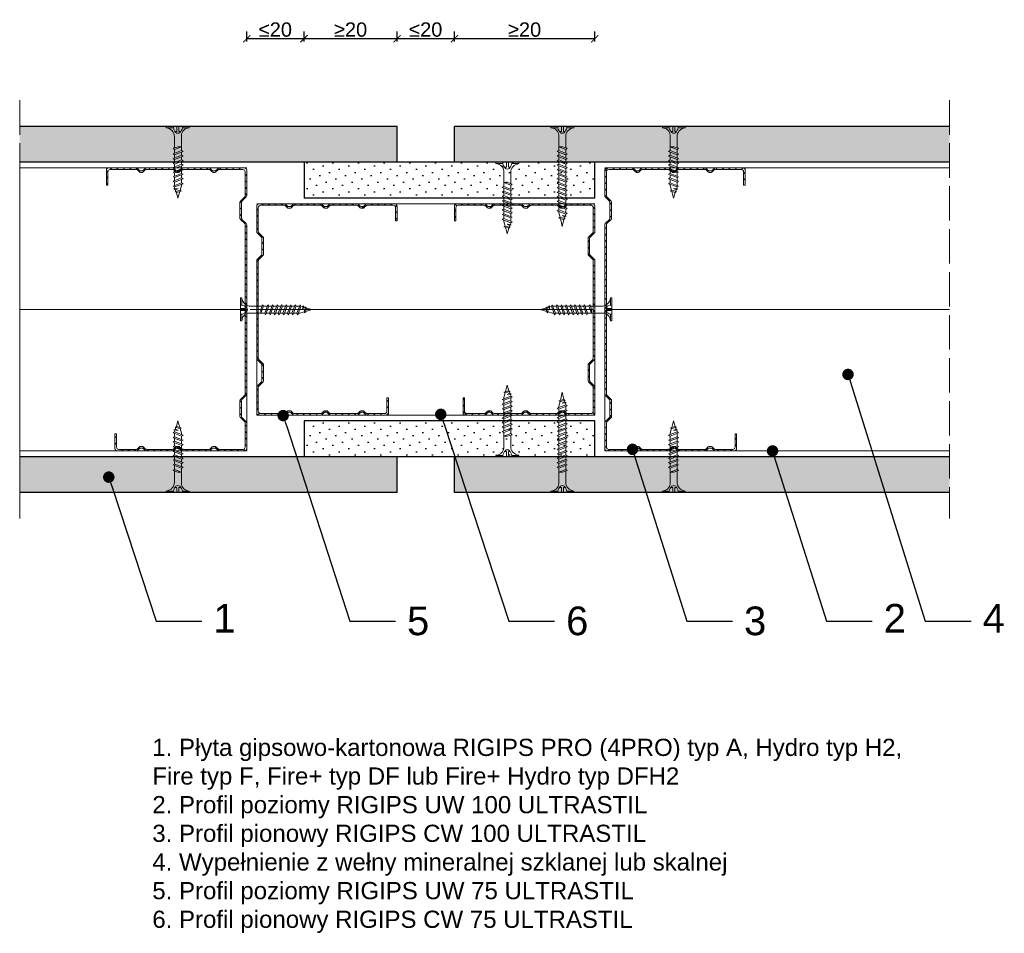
# Model space of a CAD drawing. Header units: millimetres. Extents: x 1770 to 2707, y 1567 to 1886.
# Tile 2 of 2: x 2363 to 2707, y 1567 to 1886. Entities that reach past the tile are written whole.
import ezdxf
from ezdxf import colors
from ezdxf.entities.mleader import LeaderData, LeaderLine
from ezdxf.math import Vec2, Vec3

# ---------------------------------------------------------------- set-up
doc = ezdxf.new("R2010")
doc.units = ezdxf.units.MM
doc.linetypes.add('ACAD_ISO02W100', pattern=[15, 12, -3])
for name, color, linetype, lineweight in [('_ISOVER WELNA', 7, 'BATTING', 9), ('_RIGIPS AKCESORIA', 7, 'Continuous', 18), ('_RIGIPS G-K', 7, 'Continuous', 25), ('_RIGIPS PROFIL', 7, 'Continuous', 18), ('OPISY', 7, 'Continuous', 9), ('PRZERYWANA', 7, 'ACAD_ISO02W100', 9), ('WYMIARY', 7, 'Continuous', 25)]:
    doc.layers.add(name, color=color, linetype=linetype, lineweight=lineweight)
doc.styles.get("Standard").update_dxf_attribs({"font": 'arial.ttf'})
doc.linetypes.add('BATTING', pattern='A,0.00254,-2.54,[134,ltypeshp.shx,S=2.54,R=0,X=-2.54,Y=0],-5.08,[134,ltypeshp.shx,S=2.54,R=180,X=2.54,Y=0],-2.54', length=10.16254)
doc.dimstyles.new('ISO-25', dxfattribs={"dimtxt": 5, "dimasz": 2.5, "dimexe": 2.5, "dimexo": 0.625, "dimtad": 1, "dimtxsty": 'Standard', "dimblk": 'ARCHTICK', "dimcen": 2.5, "dimadec": 0, "dimazin": 0, "dimtfac": 1, "dimtmove": 0, "dimatfit": 3, "dimfxl": 1, "dimfxlon": 1, "dimarcsym": 0})
pattern_1 = [(315, (552.075, 223.5387), (3.367596, 1.122532), [0, -3.175])]

# ---------------------------------------------------------------- blocks, each defined once
blk = doc.blocks.new('TN 25')
at = {"layer": '_RIGIPS AKCESORIA'}
for p, q in [((0, -0.84), (0, 7.16)), ((0, 7.16), (0.46, 7.16)), ((0.46, 7.16), (0.46, 4.78)), ((0.46, 4.78), (0, 4.78)), ((0, 3.5), (1.77, 3.5)), ((1.77, 3.5), (1.77, 4.2)), ((3.02, 4.46), (8.47, 4.46)), ((7.12, 4.46), (7.12, 3.18)), ((8.03, 2.01), (7.12, 4.46)), ((8.47, 4.46), (8.79, 5)), ((9.61, 1.51), (8.47, 4.46)), ((8.79, 5), (9.93, 2.01)), ((9, 4.46), (10.1, 4.46)), ((10.1, 4.46), (10.41, 5)), ((11.23, 1.51), (10.1, 4.46)), ((10.41, 5), (11.56, 2.01)), ((10.62, 4.46), (11.67, 4.46)), ((11.67, 4.46), (11.99, 5)), ((12.81, 1.51), (11.67, 4.46)), ((11.99, 5), (13.14, 2.01)), ((12.2, 4.46), (13.21, 4.46)), ((13.21, 4.46), (13.52, 5)), ((14.34, 1.51), (13.21, 4.46)), ((13.52, 5), (14.67, 2.01)), ((13.73, 4.46), (14.8, 4.46)), ((14.8, 4.46), (15.12, 5)), ((15.94, 1.51), (14.8, 4.46)), ((15.12, 5), (16.26, 2.01)), ((15.33, 4.46), (16.42, 4.46)), ((16.42, 4.46), (16.73, 5)), ((17.55, 1.51), (16.42, 4.46)), ((16.73, 5), (17.88, 2.01)), ((16.94, 4.46), (17.99, 4.46)), ((17.99, 4.46), (18.31, 5)), ((19.13, 1.51), (17.99, 4.46)), ((18.31, 5), (19.45, 2.01)), ((18.52, 4.46), (19.68, 4.46)), ((19.68, 4.46), (20, 5)), ((20.82, 1.51), (19.68, 4.46)), ((20, 5), (21.14, 2.01)), ((20.21, 4.46), (20.7, 4.46)), ((20.7, 4.46), (22.28, 3.98)), ((22.28, 3.98), (22.56, 4.37)), ((22.7, 2.36), (22.28, 3.98)), ((22.56, 4.37), (23.03, 2.71)), ((22.71, 3.85), (25, 3.24)), ((0, 2.83), (1.77, 2.83)), ((0.46, 1.64), (0, 1.64)), ((0.46, -0.84), (0.46, 1.64)), ((1.77, 2.83), (1.77, 2.18)), ((7.49, 2.01), (3.55, 2.01)), ((7.12, 3.18), (7.65, 1.53)), ((7.65, 1.53), (8.03, 2.01)), ((9.41, 2.01), (8.03, 2.01)), ((9.93, 2.01), (9.61, 1.51)), ((11.04, 2.01), (9.93, 2.01)), ((11.56, 2.01), (11.23, 1.51)), ((12.61, 2.01), (11.56, 2.01)), ((13.14, 2.01), (12.81, 1.51)), ((14.15, 2.01), (13.14, 2.01)), ((14.67, 2.01), (14.34, 1.51)), ((15.74, 2.01), (14.67, 2.01)), ((16.26, 2.01), (15.94, 1.51)), ((17.36, 2.01), (16.26, 2.01)), ((17.88, 2.01), (17.55, 1.51)), ((18.93, 2.01), (17.88, 2.01)), ((19.45, 2.01), (19.13, 1.51)), ((19.45, 2.01), (20.62, 2.01)), ((21.14, 2.01), (20.82, 1.51)), ((21.14, 2.01), (21.81, 2.12)), ((21.85, 1.83), (21.67, 3.28)), ((21.67, 3.28), (22.14, 2.4)), ((22.14, 2.4), (21.85, 1.83)), ((22.7, 2.36), (22.14, 2.4)), ((23.03, 2.71), (22.7, 2.36)), ((25, 3.24), (23.03, 2.71)), ((0, -0.84), (0.46, -0.84))]:
    blk.add_line(p, q, dxfattribs=at)
for centre, major_axis, ratio, start_param, end_param in [((3.09, 7.67), (0.17, 3.2), 0.826134, 1.773653, 3.180586), ((-0.04, 0.9), (0, 3.93), 0.848176, -0.720942, -0.151112), ((1.66, 3.18), (0, 0.895), 0.848176, -1.552777, -0.720942), ((3.37, -1.57), (0.28, 3.57), 0.832181, 0.035984, 1.430787), ((-2.73, 15.91), (0, 14.76), 0.848176, 3.399396, 3.475072), ((0.59, 4.62), (0, 2.81), 0.848176, 3.475072, 3.862535), ((1.66, 3.18), (0, 0.895), 0.848176, 3.862535, 4.730408)]:
    blk.add_ellipse(centre, major_axis=major_axis, ratio=ratio, start_param=start_param, end_param=end_param, dxfattribs=at)
blk = doc.blocks.new('CW 75 ULTRASTIL')
h = blk.add_hatch()
h.set_pattern_fill('ANSI31', color=256, scale=0.5, style=0)
h.paths.add_polyline_path([(106.07, 103.31, -0.414214), (106.87, 104.11), (115.19, 104.11, -0.198912), (115.55, 103.96), (116.25, 103.25, 0.198912), (116.61, 103.11), (117.19, 103.11, 0.198912), (117.55, 103.25), (118.25, 103.96, -0.198912), (118.61, 104.11), (127.89, 104.11, -0.198912), (128.25, 103.96), (128.95, 103.25, 0.198912), (129.31, 103.11), (129.89, 103.11, 0.198912), (130.25, 103.25), (130.95, 103.96, -0.198912), (131.31, 104.11), (140.59, 104.11, -0.198912), (140.95, 103.96), (141.65, 103.25, 0.198912), (142.01, 103.11), (142.59, 103.11, 0.198912), (142.95, 103.25), (143.65, 103.96, -0.198912), (144.01, 104.11), (153.17, 104.11, -0.414214), (153.97, 103.31), (153.97, 98.66), (154.52, 98.66), (154.52, 103.86, 0.414214), (153.72, 104.66), (144.01, 104.66, 0.198912), (143.65, 104.51), (142.95, 103.8, -0.198912), (142.59, 103.66), (142.01, 103.66, -0.198912), (141.65, 103.8), (140.95, 104.51, 0.198912), (140.59, 104.66), (131.31, 104.66, 0.198912), (130.95, 104.51), (130.25, 103.8, -0.198912), (129.89, 103.66), (129.31, 103.66, -0.198912), (128.95, 103.8), (128.25, 104.51, 0.198912), (127.89, 104.66), (118.61, 104.66, 0.198912), (118.25, 104.51), (117.55, 103.8, -0.198912), (117.19, 103.66), (116.61, 103.66, -0.198912), (116.25, 103.8), (115.55, 104.51, 0.198912), (115.19, 104.66), (106.32, 104.66, 0.414214), (105.52, 103.86), (105.52, 94.86, 0.198912), (105.67, 94.51), (107.17, 93, -0.198912), (107.32, 92.65), (107.32, 87.06, -0.198912), (107.17, 86.71), (105.67, 85.2, 0.198912), (105.52, 84.85), (105.52, 50.66, 0.198912), (105.67, 50.31), (107.17, 48.8, -0.198912), (107.32, 48.45), (107.32, 42.86, -0.198912), (107.17, 42.51), (105.67, 41, 0.198912), (105.52, 40.65), (105.52, 31.66, 0.414214), (106.32, 30.86), (115.19, 30.86, 0.198912), (115.55, 31), (116.25, 31.71, -0.198912), (116.61, 31.86), (117.19, 31.86, -0.198912), (117.55, 31.71), (118.25, 31, 0.198912), (118.61, 30.86), (127.89, 30.86, 0.198912), (128.25, 31), (128.95, 31.71, -0.198912), (129.31, 31.86), (129.89, 31.86, -0.198912), (130.25, 31.71), (130.95, 31, 0.198912), (131.31, 30.86), (140.59, 30.86, 0.198912), (140.95, 31), (141.65, 31.71, -0.198912), (142.01, 31.86), (142.59, 31.86, -0.198912), (142.95, 31.71), (143.65, 31, 0.198912), (144.01, 30.86), (150.72, 30.86, 0.414214), (151.52, 31.66), (151.52, 36.86), (150.97, 36.86), (150.97, 32.21, -0.414214), (150.17, 31.41), (144.01, 31.41, -0.198912), (143.65, 31.55), (142.95, 32.26, 0.198912), (142.59, 32.41), (142.01, 32.41, 0.198912), (141.65, 32.26), (140.95, 31.55, -0.198912), (140.59, 31.41), (131.31, 31.41, -0.198912), (130.95, 31.55), (130.25, 32.26, 0.198912), (129.89, 32.41), (129.31, 32.41, 0.198912), (128.95, 32.26), (128.25, 31.55, -0.198912), (127.89, 31.41), (118.61, 31.41, -0.198912), (118.25, 31.55), (117.55, 32.26, 0.198912), (117.19, 32.41), (116.61, 32.41, 0.198912), (116.25, 32.26), (115.55, 31.55, -0.198912), (115.19, 31.41), (106.87, 31.41, -0.414214), (106.07, 32.21), (106.07, 40.65, -0.198912), (106.22, 41), (107.72, 42.51, 0.198912), (107.87, 42.86), (107.87, 48.45, 0.198912), (107.72, 48.8), (106.22, 50.31, -0.198912), (106.07, 50.66), (106.07, 84.85, -0.198912), (106.22, 85.2), (107.72, 86.71, 0.198912), (107.87, 87.06), (107.87, 92.65, 0.198912), (107.72, 93), (106.22, 94.51, -0.198912), (106.07, 94.86)])
at = {"layer": '_RIGIPS PROFIL'}
for p, q in [((105.52, 103.86), (105.52, 94.86)), ((106.07, 103.31), (106.07, 94.86)), ((115.19, 104.66), (106.32, 104.66)), ((115.19, 104.11), (106.87, 104.11)), ((115.55, 104.51), (116.25, 103.8)), ((115.55, 103.96), (116.25, 103.25)), ((117.19, 103.66), (116.61, 103.66)), ((118.25, 104.51), (117.55, 103.8)), ((118.25, 103.96), (117.55, 103.25)), ((127.89, 104.66), (118.61, 104.66)), ((127.89, 104.11), (118.61, 104.11)), ((128.25, 104.51), (128.95, 103.8)), ((128.25, 103.96), (128.95, 103.25)), ((129.89, 103.66), (129.31, 103.66)), ((130.95, 104.51), (130.25, 103.8)), ((130.95, 103.96), (130.25, 103.25)), ((131.31, 104.66), (140.59, 104.66)), ((131.31, 104.11), (140.59, 104.11)), ((140.95, 104.51), (141.65, 103.8)), ((140.95, 103.96), (141.65, 103.25)), ((142.59, 103.66), (142.01, 103.66)), ((143.65, 104.51), (142.95, 103.8)), ((143.65, 103.96), (142.95, 103.25)), ((153.72, 104.66), (144.01, 104.66)), ((153.17, 104.11), (144.01, 104.11)), ((153.97, 98.66), (153.97, 103.31)), ((154.52, 98.66), (154.52, 103.86)), ((117.19, 103.11), (116.61, 103.11)), ((129.89, 103.11), (129.31, 103.11)), ((142.59, 103.11), (142.01, 103.11)), ((153.97, 98.66), (154.52, 98.66)), ((107.17, 93), (105.67, 94.51)), ((107.72, 93), (106.22, 94.51)), ((107.32, 92.65), (107.32, 87.06)), ((107.87, 92.65), (107.87, 87.06)), ((107.17, 86.71), (105.67, 85.2)), ((107.72, 86.71), (106.22, 85.2)), ((105.52, 84.85), (105.52, 50.66)), ((106.07, 84.85), (106.07, 50.66)), ((107.17, 48.8), (105.67, 50.31)), ((107.72, 48.8), (106.22, 50.31)), ((107.32, 42.86), (107.32, 48.45)), ((107.87, 42.86), (107.87, 48.45)), ((107.17, 42.51), (105.67, 41)), ((107.72, 42.51), (106.22, 41)), ((105.52, 31.66), (105.52, 40.65)), ((106.07, 32.21), (106.07, 40.65)), ((150.97, 36.86), (150.97, 32.21)), ((150.97, 36.86), (151.52, 36.86)), ((151.52, 36.86), (151.52, 31.66)), ((115.19, 31.41), (106.87, 31.41)), ((115.55, 31.55), (116.25, 32.26)), ((115.55, 31), (116.25, 31.71)), ((117.19, 32.41), (116.61, 32.41)), ((117.19, 31.86), (116.61, 31.86)), ((118.25, 31.55), (117.55, 32.26)), ((118.25, 31), (117.55, 31.71)), ((127.89, 31.41), (118.61, 31.41)), ((128.25, 31.55), (128.95, 32.26)), ((128.25, 31), (128.95, 31.71)), ((129.89, 32.41), (129.31, 32.41)), ((129.89, 31.86), (129.31, 31.86)), ((130.95, 31.55), (130.25, 32.26)), ((130.95, 31), (130.25, 31.71)), ((131.31, 31.41), (140.59, 31.41)), ((140.95, 31.55), (141.65, 32.26)), ((140.95, 31), (141.65, 31.71)), ((142.59, 32.41), (142.01, 32.41)), ((142.59, 31.86), (142.01, 31.86)), ((143.65, 31.55), (142.95, 32.26)), ((143.65, 31), (142.95, 31.71)), ((150.17, 31.41), (144.01, 31.41)), ((115.19, 30.86), (106.32, 30.86)), ((127.89, 30.86), (118.61, 30.86)), ((131.31, 30.86), (140.59, 30.86)), ((150.72, 30.86), (144.01, 30.86))]:
    blk.add_line(p, q, dxfattribs=at)
for centre, radius, start, end in [((106.32, 103.86), 0.8, 90, 180), ((106.87, 103.31), 0.8, 90, 180), ((115.19, 104.16), 0.5, 45, 90), ((115.19, 103.61), 0.5, 45, 90), ((116.61, 104.16), 0.5, 225, 270), ((116.61, 103.61), 0.5, 225, 270), ((117.19, 104.16), 0.5, 270, 315), ((117.19, 103.61), 0.5, 270, 315), ((118.61, 104.16), 0.5, 90, 135), ((118.61, 103.61), 0.5, 90, 135), ((127.89, 104.16), 0.5, 45, 90), ((127.89, 103.61), 0.5, 45, 90), ((129.31, 104.16), 0.5, 225, 270), ((129.31, 103.61), 0.5, 225, 270), ((129.89, 104.16), 0.5, 270, 315), ((129.89, 103.61), 0.5, 270, 315), ((131.31, 104.16), 0.5, 90, 135), ((131.31, 103.61), 0.5, 90, 135), ((140.59, 104.16), 0.5, 45, 90), ((140.59, 103.61), 0.5, 45, 90), ((142.01, 104.16), 0.5, 225, 270), ((142.01, 103.61), 0.5, 225, 270), ((142.59, 104.16), 0.5, 270, 315), ((142.59, 103.61), 0.5, 270, 315), ((144.01, 104.16), 0.5, 90, 135), ((144.01, 103.61), 0.5, 90, 135), ((153.17, 103.31), 0.8, 0, 90), ((153.72, 103.86), 0.8, 0, 90), ((106.02, 94.86), 0.5, 180, 225), ((106.57, 94.86), 0.5, 180, 225), ((106.82, 92.65), 0.5, 0, 45), ((107.37, 92.65), 0.5, 0, 45), ((106.82, 87.06), 0.5, 315, 0), ((107.37, 87.06), 0.5, 315, 0), ((106.02, 84.85), 0.5, 135, 180), ((106.57, 84.85), 0.5, 135, 180), ((106.02, 50.66), 0.5, 180, 225), ((106.57, 50.66), 0.5, 180, 225), ((106.82, 48.45), 0.5, 0, 45), ((107.37, 48.45), 0.5, 0, 45), ((106.82, 42.86), 0.5, 315, 0), ((107.37, 42.86), 0.5, 315, 0), ((106.02, 40.65), 0.5, 135, 180), ((106.57, 40.65), 0.5, 135, 180), ((106.32, 31.66), 0.8, 180, 270), ((106.87, 32.21), 0.8, 180, 270), ((115.19, 31.91), 0.5, 270, 315), ((115.19, 31.36), 0.5, 270, 315), ((116.61, 31.91), 0.5, 90, 135), ((116.61, 31.36), 0.5, 90, 135), ((117.19, 31.91), 0.5, 45, 90), ((117.19, 31.36), 0.5, 45, 90), ((118.61, 31.91), 0.5, 225, 270), ((118.61, 31.36), 0.5, 225, 270), ((127.89, 31.91), 0.5, 270, 315), ((127.89, 31.36), 0.5, 270, 315), ((129.31, 31.91), 0.5, 90, 135), ((129.31, 31.36), 0.5, 90, 135), ((129.89, 31.91), 0.5, 45, 90), ((129.89, 31.36), 0.5, 45, 90), ((131.31, 31.91), 0.5, 225, 270), ((131.31, 31.36), 0.5, 225, 270), ((140.59, 31.91), 0.5, 270, 315), ((140.59, 31.36), 0.5, 270, 315), ((142.01, 31.91), 0.5, 90, 135), ((142.01, 31.36), 0.5, 90, 135), ((142.59, 31.91), 0.5, 45, 90), ((142.59, 31.36), 0.5, 45, 90), ((144.01, 31.91), 0.5, 225, 270), ((144.01, 31.36), 0.5, 225, 270), ((150.17, 32.21), 0.8, 270, 0), ((150.72, 31.66), 0.8, 270, 0)]:
    blk.add_arc(centre, radius, start, end, dxfattribs=at)
blk = doc.blocks.new('TN 35')
at = {"layer": '_RIGIPS AKCESORIA'}
for p, q in [((0, -0.84), (0, 7.16)), ((0, 7.16), (0.46, 7.16)), ((0.46, 7.16), (0.46, 4.78)), ((0.46, 4.78), (0, 4.78)), ((0, 3.5), (1.77, 3.5)), ((1.77, 3.5), (1.77, 4.2)), ((3.02, 4.46), (8.47, 4.46)), ((7.12, 4.46), (7.12, 3.18)), ((8.03, 2.01), (7.12, 4.46)), ((8.47, 4.46), (8.79, 5)), ((9.61, 1.51), (8.47, 4.46)), ((8.79, 5), (9.93, 2.01)), ((9, 4.46), (10.1, 4.46)), ((10.1, 4.46), (10.41, 5)), ((11.23, 1.51), (10.1, 4.46)), ((10.41, 5), (11.56, 2.01)), ((10.62, 4.46), (11.67, 4.46)), ((11.67, 4.46), (11.99, 5)), ((12.81, 1.51), (11.67, 4.46)), ((11.99, 5), (13.14, 2.01)), ((12.2, 4.46), (13.21, 4.46)), ((13.21, 4.46), (13.52, 5)), ((14.34, 1.51), (13.21, 4.46)), ((13.52, 5), (14.67, 2.01)), ((13.73, 4.46), (14.8, 4.46)), ((14.8, 4.46), (15.12, 5)), ((15.94, 1.51), (14.8, 4.46)), ((15.12, 5), (16.26, 2.01)), ((15.33, 4.46), (16.42, 4.46)), ((16.42, 4.46), (16.73, 5)), ((17.55, 1.51), (16.42, 4.46)), ((16.73, 5), (17.88, 2.01)), ((16.94, 4.46), (17.99, 4.46)), ((17.99, 4.46), (18.31, 5)), ((19.13, 1.51), (17.99, 4.46)), ((18.31, 5), (19.45, 2.01)), ((18.52, 4.46), (19.57, 4.46)), ((19.57, 4.46), (19.88, 5)), ((20.7, 1.51), (19.57, 4.46)), ((19.88, 5), (21.03, 2.01)), ((20.09, 4.46), (21.14, 4.46)), ((21.14, 4.46), (21.46, 5)), ((22.28, 1.51), (21.14, 4.46)), ((21.46, 5), (22.6, 2.01)), ((21.67, 4.46), (22.72, 4.46)), ((22.72, 4.46), (23.03, 5)), ((23.85, 1.51), (22.72, 4.46)), ((23.03, 5), (24.18, 2.01)), ((23.24, 4.46), (24.29, 4.46)), ((24.29, 4.46), (24.61, 5)), ((25.43, 1.51), (24.29, 4.46)), ((24.61, 5), (25.75, 2.01)), ((24.81, 4.46), (25.87, 4.46)), ((25.87, 4.46), (26.18, 5)), ((27, 1.51), (25.87, 4.46)), ((26.18, 5), (27.33, 2.01)), ((26.39, 4.46), (27.44, 4.46)), ((27.44, 4.46), (27.76, 5)), ((28.58, 1.51), (27.44, 4.46)), ((27.76, 5), (28.9, 2.01)), ((27.96, 4.46), (29.13, 4.46)), ((29.13, 4.46), (29.45, 5)), ((30.27, 1.51), (29.13, 4.46)), ((29.45, 5), (30.59, 2.01)), ((29.65, 4.46), (30.15, 4.46)), ((30.15, 4.46), (31.73, 3.98)), ((31.73, 3.98), (32.01, 4.37)), ((32.15, 2.36), (31.73, 3.98)), ((32.01, 4.37), (32.48, 2.71)), ((32.16, 3.85), (35, 3.24)), ((0, 2.83), (1.77, 2.83)), ((0.46, 1.64), (0, 1.64)), ((0.46, -0.84), (0.46, 1.64)), ((1.77, 2.83), (1.77, 2.18)), ((7.49, 2.01), (3.55, 2.01)), ((7.12, 3.18), (7.65, 1.53)), ((7.65, 1.53), (8.03, 2.01)), ((9.41, 2.01), (8.03, 2.01)), ((9.93, 2.01), (9.61, 1.51)), ((11.04, 2.01), (9.93, 2.01)), ((11.56, 2.01), (11.23, 1.51)), ((12.61, 2.01), (11.56, 2.01)), ((13.14, 2.01), (12.81, 1.51)), ((14.15, 2.01), (13.14, 2.01)), ((14.67, 2.01), (14.34, 1.51)), ((15.74, 2.01), (14.67, 2.01)), ((16.26, 2.01), (15.94, 1.51)), ((17.36, 2.01), (16.26, 2.01)), ((17.88, 2.01), (17.55, 1.51)), ((18.93, 2.01), (17.84, 2.01)), ((19.45, 2.01), (19.13, 1.51)), ((20.51, 2.01), (19.41, 2.01)), ((21.03, 2.01), (20.7, 1.51)), ((22.08, 2.01), (20.99, 2.01)), ((22.6, 2.01), (22.28, 1.51)), ((23.66, 2.01), (22.56, 2.01)), ((24.18, 2.01), (23.85, 1.51)), ((25.23, 2.01), (24.14, 2.01)), ((25.75, 2.01), (25.43, 1.51)), ((26.81, 2.01), (25.71, 2.01)), ((27.33, 2.01), (27, 1.51)), ((28.38, 2.01), (27.33, 2.01)), ((28.9, 2.01), (28.58, 1.51)), ((28.9, 2.01), (30.07, 2.01)), ((30.59, 2.01), (30.27, 1.51)), ((30.59, 2.01), (31.26, 2.12)), ((31.3, 1.83), (31.12, 3.28)), ((31.12, 3.28), (31.59, 2.4)), ((31.59, 2.4), (31.3, 1.83)), ((32.15, 2.36), (31.59, 2.4)), ((32.48, 2.71), (32.15, 2.36)), ((35, 3.24), (32.48, 2.71)), ((0, -0.84), (0.46, -0.84))]:
    blk.add_line(p, q, dxfattribs=at)
for centre, major_axis, ratio, start_param, end_param in [((3.09, 7.67), (0.17, 3.2), 0.826134, 1.773653, 3.180586), ((-0.04, 0.9), (0, 3.93), 0.848176, -0.720942, -0.151112), ((1.66, 3.18), (0, 0.895), 0.848176, -1.552777, -0.720942), ((3.37, -1.57), (0.28, 3.57), 0.832181, 0.035984, 1.430787), ((-2.73, 15.91), (0, 14.76), 0.848176, 3.399396, 3.475072), ((0.59, 4.62), (0, 2.81), 0.848176, 3.475072, 3.862535), ((1.66, 3.18), (0, 0.895), 0.848176, 3.862535, 4.730408)]:
    blk.add_ellipse(centre, major_axis=major_axis, ratio=ratio, start_param=start_param, end_param=end_param, dxfattribs=at)
blk = doc.blocks.new('CW 100 ULTRASTIL')
h = blk.add_hatch()
h.set_pattern_fill('ANSI31', color=256, scale=0.5, style=0)
h.paths.add_polyline_path([(179.46, 109.85, -0.198912), (179.6, 110.2), (181.11, 111.71, 0.198912), (181.26, 112.06), (181.26, 117.65, 0.198912), (181.11, 118), (179.6, 119.51, -0.198912), (179.46, 119.86), (179.46, 128.31, -0.414214), (180.26, 129.11), (188.58, 129.11, -0.198912), (188.93, 128.96), (189.64, 128.25, 0.198912), (189.99, 128.11), (190.58, 128.11, 0.198912), (190.93, 128.25), (191.64, 128.96, -0.198912), (191.99, 129.11), (201.28, 129.11, -0.198912), (201.63, 128.96), (202.34, 128.25, 0.198912), (202.69, 128.11), (203.28, 128.11, 0.198912), (203.63, 128.25), (204.34, 128.96, -0.198912), (204.69, 129.11), (213.98, 129.11, -0.198912), (214.33, 128.96), (215.04, 128.25, 0.198912), (215.39, 128.11), (215.98, 128.11, 0.198912), (216.33, 128.25), (217.04, 128.96, -0.198912), (217.39, 129.11), (226.56, 129.11, -0.414214), (227.36, 128.31), (227.36, 123.66), (227.91, 123.66), (227.91, 128.86, 0.414214), (227.11, 129.66), (217.39, 129.66, 0.198912), (217.04, 129.51), (216.33, 128.8, -0.198912), (215.98, 128.66), (215.39, 128.66, -0.198912), (215.04, 128.8), (214.33, 129.51, 0.198912), (213.98, 129.66), (204.69, 129.66, 0.198912), (204.34, 129.51), (203.63, 128.8, -0.198912), (203.28, 128.66), (202.69, 128.66, -0.198912), (202.34, 128.8), (201.63, 129.51, 0.198912), (201.28, 129.66), (191.99, 129.66, 0.198912), (191.64, 129.51), (190.93, 128.8, -0.198912), (190.58, 128.66), (189.99, 128.66, -0.198912), (189.64, 128.8), (188.93, 129.51, 0.198912), (188.58, 129.66), (179.71, 129.66, 0.414214), (178.91, 128.86), (178.91, 119.86, 0.198912), (179.05, 119.51), (180.56, 118, -0.198912), (180.71, 117.65), (180.71, 112.06, -0.198912), (180.56, 111.71), (179.05, 110.2, 0.198912), (178.91, 109.85), (178.91, 50.66, 0.198912), (179.05, 50.31), (180.56, 48.8, -0.198912), (180.71, 48.45), (180.71, 42.86, -0.198912), (180.56, 42.51), (179.05, 41, 0.198912), (178.91, 40.65), (178.91, 31.66, 0.414214), (179.71, 30.86), (188.58, 30.86, 0.198912), (188.93, 31), (189.64, 31.71, -0.198912), (189.99, 31.86), (190.58, 31.86, -0.198912), (190.93, 31.71), (191.64, 31, 0.198912), (191.99, 30.86), (201.28, 30.86, 0.198912), (201.63, 31), (202.34, 31.71, -0.198912), (202.69, 31.86), (203.28, 31.86, -0.198912), (203.63, 31.71), (204.34, 31, 0.198912), (204.69, 30.86), (213.98, 30.86, 0.198912), (214.33, 31), (215.04, 31.71, -0.198912), (215.39, 31.86), (215.98, 31.86, -0.198912), (216.33, 31.71), (217.04, 31, 0.198912), (217.39, 30.86), (224.11, 30.86, 0.414214), (224.91, 31.66), (224.91, 36.86), (224.36, 36.86), (224.36, 32.21, -0.414214), (223.56, 31.41), (217.39, 31.41, -0.198912), (217.04, 31.55), (216.33, 32.26, 0.198912), (215.98, 32.41), (215.39, 32.41, 0.198912), (215.04, 32.26), (214.33, 31.55, -0.198912), (213.98, 31.41), (204.69, 31.41, -0.198912), (204.34, 31.55), (203.63, 32.26, 0.198912), (203.28, 32.41), (202.69, 32.41, 0.198912), (202.34, 32.26), (201.63, 31.55, -0.198912), (201.28, 31.41), (191.99, 31.41, -0.198912), (191.64, 31.55), (190.93, 32.26, 0.198912), (190.58, 32.41), (189.99, 32.41, 0.198912), (189.64, 32.26), (188.93, 31.55, -0.198912), (188.58, 31.41), (180.26, 31.41, -0.414214), (179.46, 32.21), (179.46, 40.65, -0.198912), (179.6, 41), (181.11, 42.51, 0.198912), (181.26, 42.86), (181.26, 48.45, 0.198912), (181.11, 48.8), (179.6, 50.31, -0.198912), (179.46, 50.66)])
at = {"layer": '_RIGIPS PROFIL'}
for p, q in [((178.91, 128.86), (178.91, 119.86)), ((179.46, 128.31), (179.46, 119.86)), ((188.58, 129.66), (179.71, 129.66)), ((188.58, 129.11), (180.26, 129.11)), ((188.93, 129.51), (189.64, 128.8)), ((188.93, 128.96), (189.64, 128.25)), ((190.58, 128.66), (189.99, 128.66)), ((190.58, 128.11), (189.99, 128.11)), ((191.64, 129.51), (190.93, 128.8)), ((191.64, 128.96), (190.93, 128.25)), ((201.28, 129.66), (191.99, 129.66)), ((201.28, 129.11), (191.99, 129.11)), ((201.63, 129.51), (202.34, 128.8)), ((201.63, 128.96), (202.34, 128.25)), ((203.28, 128.66), (202.69, 128.66)), ((203.28, 128.11), (202.69, 128.11)), ((204.34, 129.51), (203.63, 128.8)), ((204.34, 128.96), (203.63, 128.25)), ((204.69, 129.66), (213.98, 129.66)), ((204.69, 129.11), (213.98, 129.11)), ((214.33, 129.51), (215.04, 128.8)), ((214.33, 128.96), (215.04, 128.25)), ((215.98, 128.66), (215.39, 128.66)), ((215.98, 128.11), (215.39, 128.11)), ((217.04, 129.51), (216.33, 128.8)), ((217.04, 128.96), (216.33, 128.25)), ((227.11, 129.66), (217.39, 129.66)), ((226.56, 129.11), (217.39, 129.11)), ((227.36, 123.66), (227.36, 128.31)), ((227.91, 123.66), (227.91, 128.86)), ((227.36, 123.66), (227.91, 123.66)), ((180.56, 118), (179.05, 119.51)), ((181.11, 118), (179.6, 119.51)), ((180.71, 117.65), (180.71, 112.06)), ((181.26, 117.65), (181.26, 112.06)), ((180.56, 111.71), (179.05, 110.2)), ((181.11, 111.71), (179.6, 110.2)), ((178.91, 109.85), (178.91, 50.66)), ((179.46, 109.85), (179.46, 50.66)), ((180.56, 48.8), (179.05, 50.31)), ((181.11, 48.8), (179.6, 50.31)), ((180.71, 42.86), (180.71, 48.45)), ((181.26, 42.86), (181.26, 48.45)), ((180.56, 42.51), (179.05, 41)), ((181.11, 42.51), (179.6, 41)), ((178.91, 31.66), (178.91, 40.65)), ((179.46, 32.21), (179.46, 40.65)), ((224.36, 36.86), (224.36, 32.21)), ((224.36, 36.86), (224.91, 36.86)), ((224.91, 36.86), (224.91, 31.66)), ((188.58, 31.41), (180.26, 31.41)), ((188.93, 31.55), (189.64, 32.26)), ((188.93, 31), (189.64, 31.71)), ((190.58, 32.41), (189.99, 32.41)), ((190.58, 31.86), (189.99, 31.86)), ((191.64, 31.55), (190.93, 32.26)), ((191.64, 31), (190.93, 31.71)), ((201.28, 31.41), (191.99, 31.41)), ((201.63, 31.55), (202.34, 32.26)), ((201.63, 31), (202.34, 31.71)), ((203.28, 32.41), (202.69, 32.41)), ((203.28, 31.86), (202.69, 31.86)), ((204.34, 31.55), (203.63, 32.26)), ((204.34, 31), (203.63, 31.71)), ((204.69, 31.41), (213.98, 31.41)), ((214.33, 31.55), (215.04, 32.26)), ((214.33, 31), (215.04, 31.71)), ((215.98, 32.41), (215.39, 32.41)), ((215.98, 31.86), (215.39, 31.86)), ((217.04, 31.55), (216.33, 32.26)), ((217.04, 31), (216.33, 31.71)), ((223.56, 31.41), (217.39, 31.41)), ((188.58, 30.86), (179.71, 30.86)), ((201.28, 30.86), (191.99, 30.86)), ((204.69, 30.86), (213.98, 30.86)), ((224.11, 30.86), (217.39, 30.86))]:
    blk.add_line(p, q, dxfattribs=at)
for centre, radius, start, end in [((179.71, 128.86), 0.8, 90, 180), ((180.26, 128.31), 0.8, 90, 180), ((188.58, 129.16), 0.5, 45, 90), ((188.58, 128.61), 0.5, 45, 90), ((189.99, 129.16), 0.5, 225, 270), ((189.99, 128.61), 0.5, 225, 270), ((190.58, 129.16), 0.5, 270, 315), ((190.58, 128.61), 0.5, 270, 315), ((191.99, 129.16), 0.5, 90, 135), ((191.99, 128.61), 0.5, 90, 135), ((201.28, 129.16), 0.5, 45, 90), ((201.28, 128.61), 0.5, 45, 90), ((202.69, 129.16), 0.5, 225, 270), ((202.69, 128.61), 0.5, 225, 270), ((203.28, 129.16), 0.5, 270, 315), ((203.28, 128.61), 0.5, 270, 315), ((204.69, 129.16), 0.5, 90, 135), ((204.69, 128.61), 0.5, 90, 135), ((213.98, 129.16), 0.5, 45, 90), ((213.98, 128.61), 0.5, 45, 90), ((215.39, 129.16), 0.5, 225, 270), ((215.39, 128.61), 0.5, 225, 270), ((215.98, 129.16), 0.5, 270, 315), ((215.98, 128.61), 0.5, 270, 315), ((217.39, 129.16), 0.5, 90, 135), ((217.39, 128.61), 0.5, 90, 135), ((226.56, 128.31), 0.8, 0, 90), ((227.11, 128.86), 0.8, 0, 90), ((179.41, 119.86), 0.5, 180, 225), ((179.96, 119.86), 0.5, 180, 225), ((180.21, 117.65), 0.5, 0, 45), ((180.76, 117.65), 0.5, 0, 45), ((179.41, 109.85), 0.5, 135, 180), ((179.96, 109.85), 0.5, 135, 180), ((180.21, 112.06), 0.5, 315, 0), ((180.76, 112.06), 0.5, 315, 0), ((179.41, 50.66), 0.5, 180, 225), ((179.96, 50.66), 0.5, 180, 225), ((180.21, 48.45), 0.5, 0, 45), ((180.76, 48.45), 0.5, 0, 45), ((180.21, 42.86), 0.5, 315, 0), ((180.76, 42.86), 0.5, 315, 0), ((179.41, 40.65), 0.5, 135, 180), ((179.96, 40.65), 0.5, 135, 180), ((179.71, 31.66), 0.8, 180, 270), ((180.26, 32.21), 0.8, 180, 270), ((188.58, 31.91), 0.5, 270, 315), ((188.58, 31.36), 0.5, 270, 315), ((189.99, 31.91), 0.5, 90, 135), ((189.99, 31.36), 0.5, 90, 135), ((190.58, 31.91), 0.5, 45, 90), ((190.58, 31.36), 0.5, 45, 90), ((191.99, 31.91), 0.5, 225, 270), ((191.99, 31.36), 0.5, 225, 270), ((201.28, 31.91), 0.5, 270, 315), ((201.28, 31.36), 0.5, 270, 315), ((202.69, 31.91), 0.5, 90, 135), ((202.69, 31.36), 0.5, 90, 135), ((203.28, 31.91), 0.5, 45, 90), ((203.28, 31.36), 0.5, 45, 90), ((204.69, 31.91), 0.5, 225, 270), ((204.69, 31.36), 0.5, 225, 270), ((213.98, 31.91), 0.5, 270, 315), ((213.98, 31.36), 0.5, 270, 315), ((215.39, 31.91), 0.5, 90, 135), ((215.39, 31.36), 0.5, 90, 135), ((215.98, 31.91), 0.5, 45, 90), ((215.98, 31.36), 0.5, 45, 90), ((217.39, 31.91), 0.5, 225, 270), ((217.39, 31.36), 0.5, 225, 270), ((223.56, 32.21), 0.8, 270, 0), ((224.11, 31.66), 0.8, 270, 0)]:
    blk.add_arc(centre, radius, start, end, dxfattribs=at)
blk = doc.blocks.new('_ArchTick')
at = {"color": 0, "linetype": 'ByBlock', "const_width": 0.15}
blk.add_lwpolyline([(-0.5, -0.5), (0.5, 0.5)], dxfattribs=at)
blk = doc.blocks.new('*D19')
at = {"layer": 'Defpoints', "color": 0, "transparency": 16777216}
for p in [(2442.7, 1879.77), (2442.7, 1836.67), (2462.7, 1836.67)]:
    blk.add_point(p, dxfattribs=at)
at = {"layer": 'WYMIARY', "color": 0, "lineweight": -2, "transparency": 16777216}
for p, q in [((2442.7, 1878.77), (2442.7, 1882.27)), ((2462.7, 1878.77), (2462.7, 1882.27)), ((2462.7, 1879.77), (2442.7, 1879.77))]:
    blk.add_line(p, q, dxfattribs=at)
at = {"layer": 'WYMIARY', "color": 0, "lineweight": -2, "transparency": 16777216, "xscale": 2.5, "yscale": 2.5, "zscale": 2.5, "rotation": 180}
blk.add_blockref('_ArchTick', (2442.7, 1879.77), dxfattribs=at)
at = {"layer": 'WYMIARY', "color": 0, "lineweight": -2, "transparency": 16777216, "xscale": 2.5, "yscale": 2.5, "zscale": 2.5}
blk.add_blockref('_ArchTick', (2462.7, 1879.77), dxfattribs=at)
at = {"layer": 'WYMIARY', "color": 0, "transparency": 16777216, "insert": (2452.7, 1882.94), "char_height": 5, "attachment_point": 5}
blk.add_mtext('≤20', dxfattribs=at)
blk = doc.blocks.new('*D20')
at = {"layer": 'Defpoints', "color": 0, "transparency": 16777216}
for p in [(2462.7, 1879.77), (2462.7, 1836.67), (2495.2, 1836.67)]:
    blk.add_point(p, dxfattribs=at)
at = {"layer": 'WYMIARY', "color": 0, "lineweight": -2, "transparency": 16777216}
for p, q in [((2462.7, 1878.77), (2462.7, 1882.27)), ((2495.2, 1878.77), (2495.2, 1882.27)), ((2495.2, 1879.77), (2462.7, 1879.77))]:
    blk.add_line(p, q, dxfattribs=at)
at = {"layer": 'WYMIARY', "color": 0, "lineweight": -2, "transparency": 16777216, "xscale": 2.5, "yscale": 2.5, "zscale": 2.5, "rotation": 180}
blk.add_blockref('_ArchTick', (2462.7, 1879.77), dxfattribs=at)
at = {"layer": 'WYMIARY', "color": 0, "lineweight": -2, "transparency": 16777216, "xscale": 2.5, "yscale": 2.5, "zscale": 2.5}
blk.add_blockref('_ArchTick', (2495.2, 1879.77), dxfattribs=at)
at = {"layer": 'WYMIARY', "color": 0, "transparency": 16777216, "insert": (2478.95, 1882.94), "char_height": 5, "attachment_point": 5}
blk.add_mtext('≥20', dxfattribs=at)
blk = doc.blocks.new('*D21')
at = {"layer": 'Defpoints', "color": 0, "transparency": 16777216}
for p in [(2495.2, 1879.77), (2495.2, 1836.67), (2515.2, 1836.67)]:
    blk.add_point(p, dxfattribs=at)
at = {"layer": 'WYMIARY', "color": 0, "lineweight": -2, "transparency": 16777216}
for p, q in [((2495.2, 1878.77), (2495.2, 1882.27)), ((2515.2, 1878.77), (2515.2, 1882.27)), ((2515.2, 1879.77), (2495.2, 1879.77))]:
    blk.add_line(p, q, dxfattribs=at)
at = {"layer": 'WYMIARY', "color": 0, "lineweight": -2, "transparency": 16777216, "xscale": 2.5, "yscale": 2.5, "zscale": 2.5, "rotation": 180}
blk.add_blockref('_ArchTick', (2495.2, 1879.77), dxfattribs=at)
at = {"layer": 'WYMIARY', "color": 0, "lineweight": -2, "transparency": 16777216, "xscale": 2.5, "yscale": 2.5, "zscale": 2.5}
blk.add_blockref('_ArchTick', (2515.2, 1879.77), dxfattribs=at)
at = {"layer": 'WYMIARY', "color": 0, "transparency": 16777216, "insert": (2505.2, 1882.94), "char_height": 5, "attachment_point": 5}
blk.add_mtext('≤20', dxfattribs=at)
blk = doc.blocks.new('*D22')
at = {"layer": 'Defpoints', "color": 0, "transparency": 16777216}
for p in [(2515.2, 1879.77), (2515.2, 1849.17), (2564.2, 1836.67)]:
    blk.add_point(p, dxfattribs=at)
at = {"layer": 'WYMIARY', "color": 0, "lineweight": -2, "transparency": 16777216}
for p, q in [((2515.2, 1878.77), (2515.2, 1882.27)), ((2564.2, 1878.77), (2564.2, 1882.27)), ((2564.2, 1879.77), (2515.2, 1879.77))]:
    blk.add_line(p, q, dxfattribs=at)
at = {"layer": 'WYMIARY', "color": 0, "lineweight": -2, "transparency": 16777216, "xscale": 2.5, "yscale": 2.5, "zscale": 2.5, "rotation": 180}
blk.add_blockref('_ArchTick', (2515.2, 1879.77), dxfattribs=at)
at = {"layer": 'WYMIARY', "color": 0, "lineweight": -2, "transparency": 16777216, "xscale": 2.5, "yscale": 2.5, "zscale": 2.5}
blk.add_blockref('_ArchTick', (2564.2, 1879.77), dxfattribs=at)
at = {"layer": 'WYMIARY', "color": 0, "transparency": 16777216, "insert": (2539.7, 1882.94), "char_height": 5, "attachment_point": 5}
blk.add_mtext('≥20', dxfattribs=at)
blk = doc.blocks.new('_Dot')
at = {"color": 0, "linetype": 'ByBlock', "lineweight": -2}
blk.add_line((-0.5, 0), (-1, 0), dxfattribs=at)
at = {"color": 0, "linetype": 'ByBlock', "const_width": 0.5}
blk.add_lwpolyline([(-0.25, 0, 1), (0.25, 0, 1)], format="xyb", close=True, dxfattribs=at)

msp = doc.modelspace()

# ---------------------------------------------------------------- hatches: boundary and pattern name
at = {"layer": '_RIGIPS G-K'}
h = msp.add_hatch(dxfattribs=at)
h.set_pattern_fill('DOTS', color=256, scale=2, angle=-45, style=0)
h.set_pattern_definition([(315, (996.889, 3750.2028), (3.367596, 1.122532), [0, -3.175])])
h.paths.add_polyline_path([(2495.203, 1836.666), (2495.203, 1849.166), (2363.449, 1849.166), (2363.449, 1836.666)])
h.paths.add_polyline_path([(2515.203, 1849.166), (2515.203, 1836.666), (2688.057, 1836.666), (2688.057, 1849.166)])
h = msp.add_hatch(dxfattribs=at)
h.set_pattern_fill('DOTS', color=256, scale=2, angle=-45, style=0)
h.set_pattern_definition([(315, (552.075, 250.3387), (3.367596, 1.122532), [0, -3.175])])
h.paths.add_polyline_path([(2564.203, 1836.666), (2462.703, 1836.666), (2462.703, 1824.166), (2564.203, 1824.166)])
h = msp.add_hatch(dxfattribs=at)
h.set_pattern_fill('DOTS', color=256, scale=2, angle=-45, style=0)
h.set_pattern_definition(pattern_1)
h.paths.add_polyline_path([(2564.203, 1746.366), (2462.703, 1746.366), (2462.703, 1733.866), (2564.203, 1733.866)])
h = msp.add_hatch(dxfattribs=at)
h.set_pattern_fill('DOTS', color=256, scale=2, angle=-45, style=0)
h.set_pattern_definition(pattern_1)
h.paths.add_polyline_path([(2688.057, 1733.866), (2515.203, 1733.866), (2515.203, 1721.366), (2688.057, 1721.366)])
h.paths.add_polyline_path([(2495.203, 1733.866), (2462.703, 1733.866), (2363.449, 1733.866), (2363.449, 1721.366), (2495.203, 1721.366)])

# ---------------------------------------------------------------- linework, layer by layer
at = {"layer": '_ISOVER WELNA', "ltscale": 4.8}
for p, q in [((2442.153, 1785.266), (2363.449, 1785.266)), ((2688.057, 1785.266), (2568.253, 1785.266))]:
    msp.add_line(p, q, dxfattribs=at)
at = {"layer": '_ISOVER WELNA', "ltscale": 3.6}
msp.add_line((2563.653, 1785.266), (2443.85, 1785.266), dxfattribs=at)
at = {"layer": '_RIGIPS G-K'}
for p, q in [((2495.203, 1849.166), (2363.449, 1849.166)), ((2495.203, 1836.666), (2495.203, 1849.166)), ((2688.057, 1849.166), (2515.203, 1849.166)), ((2515.203, 1836.666), (2515.203, 1849.166)), ((2688.057, 1836.666), (2363.449, 1836.666)), ((2462.703, 1836.666), (2462.703, 1824.166)), ((2564.203, 1824.166), (2564.203, 1836.666)), ((2564.203, 1824.166), (2462.703, 1824.166)), ((2564.203, 1746.366), (2462.703, 1746.366)), ((2462.703, 1746.366), (2462.703, 1733.866)), ((2564.203, 1733.866), (2564.203, 1746.366)), ((2688.057, 1733.866), (2363.449, 1733.866)), ((2495.203, 1721.366), (2495.203, 1733.866)), ((2515.203, 1721.366), (2515.203, 1733.866)), ((2495.203, 1721.366), (2363.449, 1721.366)), ((2688.057, 1721.366), (2515.203, 1721.366))]:
    msp.add_line(p, q, dxfattribs=at)
at = {"layer": '_RIGIPS PROFIL'}
for p, q in [((2442.703, 1834.666), (2363.449, 1834.666)), ((2688.057, 1834.666), (2567.703, 1834.666)), ((2446.203, 1822.166), (2564.203, 1822.166)), ((2442.703, 1809.666), (2442.703, 1735.866)), ((2567.703, 1809.666), (2567.703, 1735.866)), ((2446.203, 1748.366), (2446.203, 1797.166)), ((2564.203, 1748.366), (2564.203, 1797.166)), ((2446.203, 1748.366), (2564.203, 1748.366)), ((2442.703, 1735.866), (2363.449, 1735.866)), ((2688.057, 1735.866), (2567.703, 1735.866))]:
    msp.add_line(p, q, dxfattribs=at)
at = {"layer": 'PRZERYWANA'}
for p, q in [((2363.449, 1858.266), (2363.449, 1712.266)), ((2688.057, 1858.266), (2688.057, 1712.266)), ((2363.449, 1833.266), (2363.449, 1712.266))]:
    msp.add_line(p, q, dxfattribs=at)

# ---------------------------------------------------------------- block references
at = {"layer": '_RIGIPS AKCESORIA'}
for name, p, rotation in [('TN 25', (2415.459, 1849.166), 270), ('TN 25', (2570.186, 1788.431), 180), ('TN 25', (2536.87, 1733.866), 90), ('TN 35', (2556.065, 1721.366), 90), ('TN 25', (2594.948, 1721.366), 90)]:
    msp.add_blockref(name, p, dxfattribs=dict(at, rotation=rotation))
at = {"layer": '_RIGIPS AKCESORIA', "xscale": -1}
for name, p, rotation in [('TN 35', (2556.065, 1849.166), 90), ('TN 25', (2594.948, 1849.166), 90), ('TN 25', (2536.87, 1836.666), 90), ('TN 25', (2440.504, 1788.431), 180), ('TN 25', (2415.459, 1721.366), 270)]:
    msp.add_blockref(name, p, dxfattribs=dict(at, rotation=rotation))
at = {"layer": '_RIGIPS PROFIL', "xscale": -1}
for name, p in [('CW 100 ULTRASTIL', (2621.61, 1705.009)), ('CW 75 ULTRASTIL', (2669.723, 1717.509))]:
    msp.add_blockref(name, p, dxfattribs=at)
at = {"layer": '_RIGIPS PROFIL'}
for name, p in [('CW 100 ULTRASTIL', (2388.796, 1705.009)), ('CW 75 ULTRASTIL', (2340.683, 1717.509))]:
    msp.add_blockref(name, p, dxfattribs=at)

# ---------------------------------------------------------------- texts
at = {"insert": (2409.744, 1635.381), "char_height": 6, "width": 261.91822, "attachment_point": 1}
msp.add_mtext('1. Płyta gipsowo-kartonowa RIGIPS PRO (4PRO) typ A, Hydro typ H2, Fire typ F, Fire+ typ DF lub Fire+ Hydro typ DFH2\\P2. Profil poziomy RIGIPS UW 100 ULTRASTIL\\P3. Profil pionowy RIGIPS CW 100 ULTRASTIL\\P4. Wypełnienie z wełny mineralnej szklanej lub skalnej\\P5. Profil poziomy RIGIPS UW 75 ULTRASTIL\\P6. Profil pionowy RIGIPS CW 75 ULTRASTIL', dxfattribs=at)

# ---------------------------------------------------------------- dimensions: what is measured, and where the dimension line sits
at = {"layer": 'WYMIARY'}
for base, p1, p2, picture, middle in [((2442.703, 1879.765), (2462.703, 1836.666), (2442.703, 1836.666), '*D19', (2452.703, 1882.943)), ((2495.203, 1879.765), (2515.203, 1836.666), (2495.203, 1836.666), '*D21', (2505.203, 1882.943))]:
    dim = msp.add_linear_dim(base=base, p1=p1, p2=p2, text='≤20', dimstyle='ISO-25', dxfattribs=at)
    dim.commit()
    dim.dimension.update_dxf_attribs({"geometry": picture, "text_midpoint": middle})
for base, p1, p2, picture, middle in [((2462.703, 1879.765), (2495.203, 1836.666), (2462.703, 1836.666), '*D20', (2478.953, 1882.943)), ((2515.203, 1879.765), (2564.203, 1836.666), (2515.203, 1849.166), '*D22', (2539.703, 1882.943))]:
    dim = msp.add_linear_dim(base=base, p1=p1, p2=p2, text='≥20', dimstyle='ISO-25', override={"dimtad": 3, "dimtmove": 2}, dxfattribs=at)
    dim.commit()
    dim.dimension.update_dxf_attribs({"geometry": picture, "text_midpoint": middle})

# ---------------------------------------------------------------- leaders
at = {"layer": 'OPISY'}
ml = msp.add_multileader_mtext('Standard', dxfattribs=at)
ml.set_content('4', color=256)
ml.set_leader_properties()
ml.set_arrow_properties(name='DOT')
ml.build(insert=Vec2(0, 0))
ctx = ml.context
ctx.base_point, ctx.char_height, ctx.landing_gap_size, ctx.plane_origin = Vec3(2695.59, 1676.457), 10, 4, Vec3(2503.002, 1532.797)
notes = []
notes.append((ctx, [(0, (1, 1, 0), (2679.59, 1676.457), (1, 0), 16, [(0, [(2652.604, 1762.569)], 0, [])])]))
ctx.mtext.insert, ctx.mtext.flow_direction = Vec3(2699.59, 1682.457), 5
ml = msp.add_multileader_mtext('Standard', dxfattribs=at)
ml.set_content('5', color=256)
ml.set_leader_properties()
ml.set_arrow_properties(name='DOT')
ml.build(insert=Vec2(0, 0))
ctx = ml.context
ctx.base_point, ctx.char_height, ctx.landing_gap_size, ctx.plane_origin = Vec3(2494.654, 1676.457), 10, 4, Vec3(2302.066, 1532.797)
notes.append((ctx, [(0, (1, 1, 0), (2478.654, 1676.457), (1, 0), 16, [(0, [(2455.422, 1748.212)], 0, [])])]))
ctx.mtext.insert, ctx.mtext.flow_direction = Vec3(2498.654, 1681.542), 5
ml = msp.add_multileader_mtext('Standard', dxfattribs=at)
ml.set_content('6', color=256)
ml.set_leader_properties()
ml.set_arrow_properties(name='DOT')
ml.build(insert=Vec2(0, 0))
ctx = ml.context
ctx.base_point, ctx.char_height, ctx.landing_gap_size, ctx.plane_origin = Vec3(2550.192, 1676.457), 10, 4, Vec3(2357.604, 1532.797)
notes.append((ctx, [(0, (1, 1, 0), (2534.192, 1676.457), (1, 0), 16, [(0, [(2510.44, 1748.643)], 0, [])])]))
ctx.mtext.insert, ctx.mtext.flow_direction = Vec3(2554.192, 1681.542), 5
ml = msp.add_multileader_mtext('Standard', dxfattribs=at)
ml.set_content('3', color=256)
ml.set_leader_properties()
ml.set_arrow_properties(name='DOT')
ml.build(insert=Vec2(0, 0))
ctx = ml.context
ctx.base_point, ctx.char_height, ctx.landing_gap_size, ctx.plane_origin = Vec3(2612.298, 1676.457), 10, 4, Vec3(2419.709, 1532.797)
notes.append((ctx, [(0, (1, 1, 0), (2596.298, 1676.457), (1, 0), 16, [(0, [(2577.376, 1736.416)], 0, [])])]))
ctx.mtext.insert, ctx.mtext.flow_direction = Vec3(2616.298, 1681.545), 5
ml = msp.add_multileader_mtext('Standard', dxfattribs=at)
ml.set_content('2', color=256)
ml.set_leader_properties()
ml.set_arrow_properties(name='DOT')
ml.build(insert=Vec2(0, 0))
ctx = ml.context
ctx.base_point, ctx.char_height, ctx.landing_gap_size, ctx.plane_origin = Vec3(2661.06, 1676.457), 10, 4, Vec3(2468.471, 1532.797)
notes.append((ctx, [(0, (1, 1, 0), (2645.06, 1676.457), (1, 0), 16, [(0, [(2626.252, 1735.866)], 0, [])])]))
ctx.mtext.insert, ctx.mtext.flow_direction = Vec3(2665.06, 1682.457), 5
ml = msp.add_multileader_mtext('Standard', dxfattribs=at)
ml.set_content('1', color=256)
ml.set_leader_properties()
ml.set_arrow_properties(name='DOT')
ml.build(insert=Vec2(0, 0))
ctx = ml.context
ctx.base_point, ctx.char_height, ctx.landing_gap_size, ctx.plane_origin = Vec3(2427.075, 1676.457), 10, 4, Vec3(2234.486, 1532.797)
notes.append((ctx, [(0, (1, 1, 0), (2411.075, 1676.457), (1, 0), 16, [(0, [(2394.55, 1726.725)], 0, [])])]))
ctx.mtext.insert, ctx.mtext.flow_direction = Vec3(2431.075, 1682.457), 5
for ctx, leaders in notes:
    for number, flags, end, landing, length, lines in leaders:
        leader = LeaderData()
        leader.index, (leader.has_last_leader_line, leader.has_dogleg_vector, leader.attachment_direction) = number, flags
        leader.last_leader_point, leader.dogleg_vector, leader.dogleg_length = Vec3(end), Vec3(landing), length
        for number, points, colour, breaks in lines:
            line = LeaderLine()
            line.index, line.vertices, line.color, line.breaks = number, Vec3.list(points), colors.encode_raw_color(colour), breaks
            leader.lines.append(line)
        ctx.leaders.append(leader)

doc.saveas('drawing.dxf')
